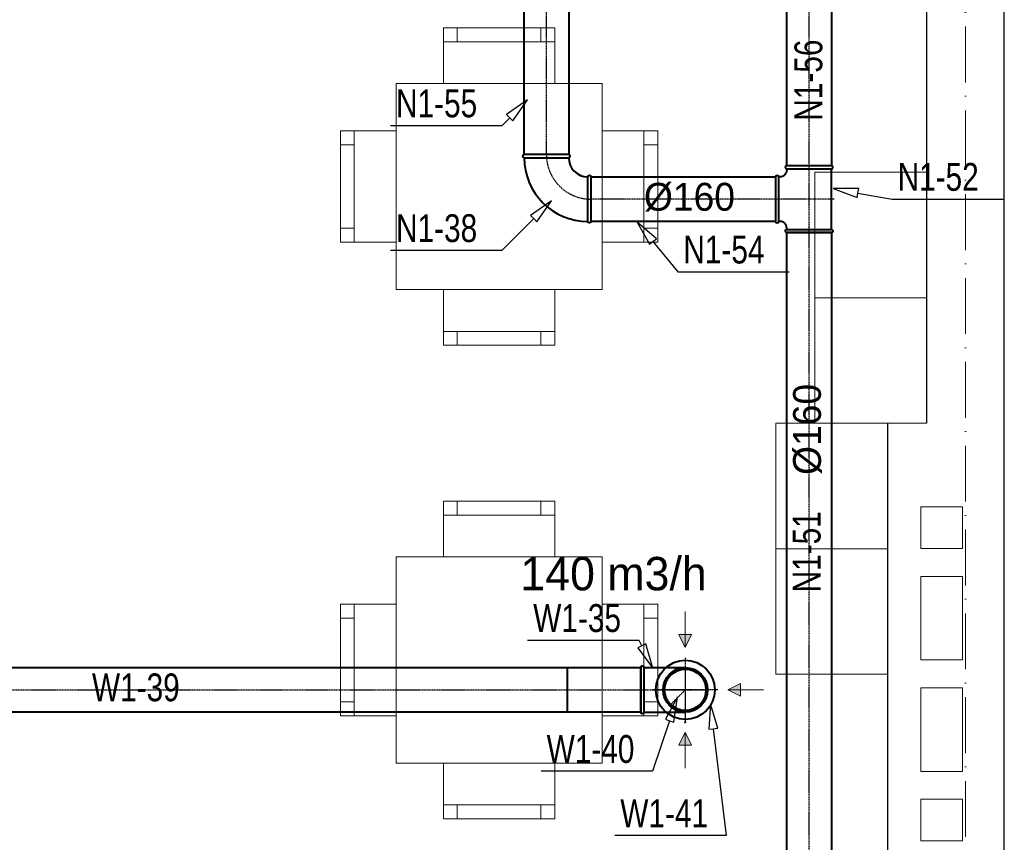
# Model space of a CAD drawing. Header units: millimetres. Extents: x 1700 to 4670, y 990 to 3874.
# Tile 106 of 110: x 3672 to 4026, y 2297 to 2592. Entities that reach past the tile are written whole.
import ezdxf
from ezdxf.enums import TextEntityAlignment as Align

# ---------------------------------------------------------------- set-up
doc = ezdxf.new("R2010")
doc.units = ezdxf.units.MM
for name, pattern in [('CENTER', [0.55, 0.37, -0.06, 0.06, -0.06]), ('Kropki i Kreski', [300, 200, -50, 0, -50]), ('Wipeout_Contour', [1000, 0, -1000])]:
    doc.linetypes.add(name, pattern=pattern)
doc.layers.get('0').update_dxf_attribs({"lineweight": 0})
for name, color, linetype in [('Nowe_210-A Pomieszczenia', 7, 'Continuous'), ('Nowe_320-W Umeblowanie', 252, 'Continuous'), ('Nowe_420-K Ściany', 7, 'Continuous'), ('Nowe_440-K Słupy', 7, 'Continuous'), ('opisy mt', 7, 'Continuous'), ('WEN_N1-_ATRYBUT', 7, 'Continuous'), ('WEN_N1-_OSIE', 2, 'CENTER'), ('WEN_W1-_ATRYBUT', 7, 'Continuous'), ('WEN_W1-_OSIE', 2, 'CENTER')]:
    doc.layers.add(name, color=color, linetype=linetype)
for name, color, linetype, lineweight in [('Nowe_320-W Umeblowanie_Nr_pióra__19', 255, 'Continuous', 0), ('Nowe_320-W Umeblowanie_Nr_pióra__4', 252, 'Continuous', 13), ('Nowe_410-K Osie_Nr_pióra__18', 9, 'Continuous', 13), ('Nowe_420-K Ściany_Nr_pióra__27', 7, 'Continuous', 25), ('Nowe_440-K Słupy_Nr_pióra__28', 7, 'Continuous', 25), ('Nowe_810-G Ogólne_Nr_pióra__1', 7, 'Continuous', 13), ('WEN_N1-_ZLICZAC', 170, 'Continuous', 40), ('WEN_W1-_ZLICZAC', 10, 'Continuous', 40)]:
    doc.layers.add(name, color=color, linetype=linetype, lineweight=lineweight)
doc.styles.add('STYL_WENTYLE', font='txt', dxfattribs={"width": 0.8})

# ---------------------------------------------------------------- blocks, each defined once
blk = doc.blocks.new('TCP160160CN1-_11')
blk.add_line((11.2, -80), (228.8, -80))
for points in [[(11.2, 80), (16, 80, 0.414214), (40, 104), (40, 108.8)], [(228.8, 80), (224, 80, -0.414214), (200, 104), (200, 108.8)]]:
    blk.add_lwpolyline(points, format="xyb")
for points in [[(200, 120), (40, 120, 1), (40, 108.8), (200, 108.8, 1)], [(0, -80), (0, 80, -1), (11.2, 80), (11.2, -80, -1)], [(240, -80), (240, 80, 1), (228.8, 80), (228.8, -80, 1)]]:
    blk.add_lwpolyline(points, format="xyb", close=True)
for p in [(120, 120), (0, 0), (240, 0)]:
    blk.add_point(p)
at = {"layer": 'WEN_N1-_OSIE'}
for p, q in [((120, -90), (120, 120)), ((0, 0), (240, 0))]:
    blk.add_line(p, q, dxfattribs=at)
at = {"layer": 'WEN_N1-_ATRYBUT', "style": 'STYL_WENTYLE', "width": 0.8, "flags": 8}
blk.add_attdef('WENTYLE', text='', height=100, dxfattribs=at).set_placement((120, 0), align=Align.BOTTOM_LEFT)
blk = doc.blocks.new('SR-160CN1-_2238-3899148851_14')
blk.add_lwpolyline([(0, -80), (0, 80), (2238.4, 80), (2238.4, -80)], close=True)
for p in [(0, 0), (2238.4, 0)]:
    blk.add_point(p)
at = {"layer": 'WEN_N1-_OSIE'}
blk.add_line((0, 0), (2238.4, 0), dxfattribs=at)
at = {"layer": 'WEN_N1-_ATRYBUT', "style": 'STYL_WENTYLE', "width": 0.8, "flags": 8}
blk.add_attdef('WENTYLE', text='', height=100, dxfattribs=at).set_placement((1119.2, 0), align=Align.BOTTOM_LEFT)
at = {"layer": 'WEN_N1-_OSIE', "style": 'STYL_WENTYLE', "width": 0.8, "flags": 8}
blk.add_attdef('FI_KANALU', text='', height=40, dxfattribs=at).set_placement((1119.2, 40), align=Align.MIDDLE_CENTER)
blk = doc.blocks.new('B16090CN1-_24')
for points in [[(160, -80), (160, 80, 1), (148.8, 80), (148.8, -80, 1)], [(80, -160), (-80, -160, -1), (-80, -148.8), (80, -148.8, -1)]]:
    blk.add_lwpolyline(points, format="xyb", close=True)
for radius in [228.8, 68.8]:
    blk.add_arc((148.8, -148.8), radius, 90, 180)
for p in [(160, 0), (0, -160)]:
    blk.add_point(p)
at = {"layer": 'WEN_N1-_OSIE'}
blk.add_arc((160, -160), 160, 90, 180, dxfattribs=at)
at = {"layer": 'WEN_N1-_ATRYBUT', "style": 'STYL_WENTYLE', "width": 0.8, "flags": 8}
blk.add_attdef('WENTYLE', text='', height=100, dxfattribs=at).set_placement((-455.6, -160), align=Align.BOTTOM_LEFT)
blk = doc.blocks.new('SR-160CN1-_663-1087045762_14')
blk.add_lwpolyline([(0, -80), (0, 80), (663.1, 80), (663.1, -80)], close=True)
for p in [(0, 0), (663.1, 0)]:
    blk.add_point(p)
at = {"layer": 'WEN_N1-_OSIE'}
blk.add_line((0, 0), (663.1, 0), dxfattribs=at)
at = {"layer": 'WEN_N1-_ATRYBUT', "style": 'STYL_WENTYLE', "width": 0.8, "flags": 8}
blk.add_attdef('WENTYLE', text='', height=100, dxfattribs=at).set_placement((331.6, 0), align=Align.BOTTOM_LEFT)
at = {"layer": 'WEN_N1-_OSIE', "style": 'STYL_WENTYLE', "width": 0.8, "flags": 8}
blk.add_attdef('FI_KANALU', text='', height=40, dxfattribs=at).set_placement((331.6, 40), align=Align.MIDDLE_CENTER)
blk = doc.blocks.new('SR-160CN1-_829-3104373116_14')
blk.add_lwpolyline([(0, -80), (0, 80), (829.3, 80), (829.3, -80)], close=True)
for p in [(0, 0), (829.3, 0)]:
    blk.add_point(p)
at = {"layer": 'WEN_N1-_OSIE'}
blk.add_line((0, 0), (829.3, 0), dxfattribs=at)
at = {"layer": 'WEN_N1-_ATRYBUT', "style": 'STYL_WENTYLE', "width": 0.8, "flags": 8}
blk.add_attdef('WENTYLE', text='', height=100, dxfattribs=at).set_placement((414.7, 0), align=Align.BOTTOM_LEFT)
at = {"layer": 'WEN_N1-_OSIE', "style": 'STYL_WENTYLE', "width": 0.8, "flags": 8}
blk.add_attdef('FI_KANALU', text='', height=40, dxfattribs=at).set_placement((414.7, 40), align=Align.MIDDLE_CENTER)
blk = doc.blocks.new('SR-160CN1-_1325-4993923617_14')
blk.add_lwpolyline([(0, -80), (0, 80), (1325.5, 80), (1325.5, -80)], close=True)
for p in [(0, 0), (1325.5, 0)]:
    blk.add_point(p)
at = {"layer": 'WEN_N1-_OSIE'}
blk.add_line((0, 0), (1325.5, 0), dxfattribs=at)
at = {"layer": 'WEN_N1-_ATRYBUT', "style": 'STYL_WENTYLE', "width": 0.8, "flags": 8}
blk.add_attdef('WENTYLE', text='', height=100, dxfattribs=at).set_placement((662.7, 0), align=Align.BOTTOM_LEFT)
at = {"layer": 'WEN_N1-_OSIE', "style": 'STYL_WENTYLE', "width": 0.8, "flags": 8}
blk.add_attdef('FI_KANALU', text='', height=40, dxfattribs=at).set_placement((662.7, 40), align=Align.MIDDLE_CENTER)
blk = doc.blocks.new('B16090CW1-_13')
for p, q in [((-80, 11.2), (-80, 160)), ((80, 11.2), (80, 160))]:
    blk.add_line(p, q)
blk.add_lwpolyline([(80, 0), (-80, 0, -1), (-80, 11.2), (80, 11.2, -1)], format="xyb", close=True)
blk.add_circle((0, 160), 80)
blk.add_point((0, 0))
at = {"layer": 'WEN_W1-_OSIE'}
for p, q in [((0, 0), (0, 245)), ((-85, 160), (85, 160))]:
    blk.add_line(p, q, dxfattribs=at)
at = {"layer": 'WEN_W1-_ATRYBUT', "style": 'STYL_WENTYLE', "width": 0.8, "flags": 8}
blk.add_attdef('WENTYLE', text='', height=100, dxfattribs=at).set_placement((80, 0), align=Align.BOTTOM_LEFT)
blk = doc.blocks.new('PSR160CW1-_250_11')
blk.add_circle((0, 0), 80)
for p in [(56.6, 56.6), (0, 0)]:
    blk.add_point(p)
at = {"layer": 'WEN_W1-_OSIE'}
blk.add_line((0, 0), (56.6, 56.6), dxfattribs=at)
at = {"layer": 'WEN_W1-_ATRYBUT', "style": 'STYL_WENTYLE', "width": 0.8, "flags": 8}
blk.add_attdef('WENTYLE', text='', height=100, dxfattribs=at).set_placement((0, 0), align=Align.BOTTOM_LEFT)
blk = doc.blocks.new('KIRML-160-C_12')
for radius in [106, 74.2]:
    blk.add_circle((0, 0), radius)
for p in [(0, 116.6), (0, 0)]:
    blk.add_point(p)
at = {"layer": 'WEN_N1-_OSIE'}
for p, q in [((0, -116.6), (0, 116.6)), ((-116.6, 0), (116.6, 0))]:
    blk.add_line(p, q, dxfattribs=at)
at = {"layer": 'WEN_N1-_ATRYBUT', "style": 'STYL_WENTYLE', "width": 0.8, "flags": 8}
blk.add_attdef('WENTYLE', text='', height=100, dxfattribs=at).set_placement((0, 0), align=Align.BOTTOM_LEFT)
blk = doc.blocks.new('SR-160CW1-_3262-8033967561_14')
blk.add_line((3000, -80), (3000, 80))
blk.add_lwpolyline([(0, -80), (0, 80), (3262.8, 80), (3262.8, -80)], close=True)
for p in [(0, 0), (3262.8, 0)]:
    blk.add_point(p)
at = {"layer": 'WEN_W1-_OSIE'}
blk.add_line((0, 0), (3262.8, 0), dxfattribs=at)
at = {"layer": 'WEN_W1-_ATRYBUT', "style": 'STYL_WENTYLE', "width": 0.8, "flags": 8}
blk.add_attdef('WENTYLE', text='', height=100, dxfattribs=at).set_placement((1631.4, 0), align=Align.BOTTOM_LEFT)
at = {"layer": 'WEN_W1-_OSIE', "style": 'STYL_WENTYLE', "width": 0.8, "flags": 8}
blk.add_attdef('FI_KANALU', text='', height=40, dxfattribs=at).set_placement((1631.4, 40), align=Align.MIDDLE_CENTER)

msp = doc.modelspace()

# ---------------------------------------------------------------- hatches: boundary and pattern name
at = {"layer": 'opisy mt', "linetype": 'Continuous', "lineweight": 18}
for points in [[(3913.51, 2371.54), (3911.23, 2366.9), (3908.94, 2371.54)], [(3913.51, 2371.54), (3911.23, 2366.9), (3908.94, 2371.54)], [(3931.09, 2349.39), (3926.45, 2351.68), (3931.09, 2353.97)], [(3931.09, 2349.39), (3926.45, 2351.68), (3931.09, 2353.97)], [(3913.51, 2331.82), (3911.23, 2336.46), (3908.94, 2331.82)], [(3913.51, 2331.82), (3911.23, 2336.46), (3908.94, 2331.82)]]:
    msp.add_hatch(color=256, dxfattribs=at).paths.add_polyline_path(points)

# ---------------------------------------------------------------- linework, layer by layer
at = {"layer": 'Nowe_210-A Pomieszczenia', "color": 252, "linetype": 'Continuous', "lineweight": 0, "flags": 128}
msp.add_lwpolyline([(3108.79, 2424.41), (3377.79, 2424.41), (3377.79, 2483.41), (3419.79, 2483.41), (3419.79, 2252.41), (3983.79, 2252.41), (3983.79, 2447.41), (3997.79, 2447.41), (3997.79, 2816.41), (3122.79, 2816.41), (3122.79, 2624.41), (3108.79, 2624.41)], close=True, dxfattribs=at)
at = {"layer": 'opisy mt', "linetype": 'Continuous', "lineweight": 18}
for p, q in [((3911.23, 2379.8), (3911.23, 2366.9)), ((3911.23, 2379.8), (3911.23, 2366.9)), ((3913.51, 2371.54), (3908.94, 2371.54)), ((3911.23, 2366.9), (3908.94, 2371.54)), ((3913.51, 2371.54), (3908.94, 2371.54)), ((3913.51, 2371.54), (3908.94, 2371.54)), ((3911.23, 2366.9), (3908.94, 2371.54)), ((3913.51, 2371.54), (3908.94, 2371.54)), ((3911.23, 2366.9), (3913.51, 2371.54)), ((3911.23, 2366.9), (3913.51, 2371.54)), ((3926.45, 2351.68), (3931.09, 2353.97)), ((3926.45, 2351.68), (3931.09, 2353.97)), ((3939.35, 2351.68), (3926.45, 2351.68)), ((3926.45, 2351.68), (3931.09, 2349.39)), ((3939.35, 2351.68), (3926.45, 2351.68)), ((3926.45, 2351.68), (3931.09, 2349.39)), ((3931.09, 2349.39), (3931.09, 2353.97)), ((3931.09, 2349.39), (3931.09, 2353.97)), ((3931.09, 2349.39), (3931.09, 2353.97)), ((3931.09, 2349.39), (3931.09, 2353.97)), ((3911.23, 2336.46), (3908.94, 2331.82)), ((3911.23, 2336.46), (3908.94, 2331.82)), ((3911.23, 2323.55), (3911.23, 2336.46)), ((3911.23, 2336.46), (3913.51, 2331.82)), ((3911.23, 2323.55), (3911.23, 2336.46)), ((3911.23, 2336.46), (3913.51, 2331.82)), ((3913.51, 2331.82), (3908.94, 2331.82)), ((3913.51, 2331.82), (3908.94, 2331.82)), ((3913.51, 2331.82), (3908.94, 2331.82)), ((3913.51, 2331.82), (3908.94, 2331.82))]:
    msp.add_line(p, q, dxfattribs=at)

# ---------------------------------------------------------------- block references
at = {"layer": 'WEN_N1-_ZLICZAC'}
ref = msp.add_blockref('SR-160CN1-_1325-4993923617_14', (3955.67, 2539.86), dxfattribs=dict(at, xscale=0.1, yscale=0.1, zscale=0.1, rotation=90))
ref.add_attrib('WENTYLE', 'N1-56', dxfattribs={"layer": 'WEN_N1-_ATRYBUT', "height": 10, "rotation": 90, "style": 'STYL_WENTYLE', "width": 0.8, "flags": 8}).set_placement((3963.42, 2556.03), align=Align.BOTTOM_LEFT)

# ---------------------------------------------------------------- next in the draw order: wipeouts: each hides what was drawn before it
at = {"color": 252, "linetype": 'Wipeout_Contour', "lineweight": 0, "ltscale": 72067.532153}
msp.add_wipeout([(3827.35, 2552.4), (3787.35, 2552.4), (3787.35, 2512.4), (3827.35, 2512.4)], dxfattribs=at).dxf.layer = 'Nowe_320-W Umeblowanie'
at = {"color": 252, "linetype": 'Wipeout_Contour', "lineweight": 0, "ltscale": 74991.037458}
msp.add_wipeout([(3861.35, 2552.4), (3861.35, 2512.4), (3901.35, 2512.4), (3901.35, 2552.4)], dxfattribs=at).dxf.layer = 'Nowe_320-W Umeblowanie'
at = {"color": 252, "linetype": 'Wipeout_Contour', "lineweight": 0, "ltscale": 73458.175798}
msp.add_wipeout([(3827.35, 2382.4), (3787.35, 2382.4), (3787.35, 2342.4), (3827.35, 2342.4)], dxfattribs=at).dxf.layer = 'Nowe_320-W Umeblowanie'
at = {"color": 252, "linetype": 'Wipeout_Contour', "lineweight": 0, "ltscale": 76328.435631}
msp.add_wipeout([(3861.35, 2382.4), (3861.35, 2342.4), (3901.35, 2342.4), (3901.35, 2382.4)], dxfattribs=at).dxf.layer = 'Nowe_320-W Umeblowanie'
at = {"color": 252, "linetype": 'Wipeout_Contour', "lineweight": 0, "ltscale": 81044.895969}
msp.add_wipeout([(4025.79, 2252.41), (4025.79, 2655.41), (3997.79, 2655.41), (3997.79, 2252.41)], dxfattribs=at).dxf.layer = 'Nowe_420-K Ściany'

# ---------------------------------------------------------------- next in the draw order: linework, layer by layer
at = {"layer": 'Nowe_320-W Umeblowanie_Nr_pióra__4', "color": 252, "linetype": 'Continuous', "lineweight": 13}
for p, q in [((3792.35, 2552.4), (3792.35, 2512.4)), ((3896.35, 2552.4), (3896.35, 2512.4)), ((3792.35, 2547.4), (3787.35, 2547.4)), ((3896.35, 2547.4), (3901.35, 2547.4)), ((3792.35, 2517.4), (3787.35, 2517.4)), ((3896.35, 2517.4), (3901.35, 2517.4)), ((3792.35, 2382.4), (3792.35, 2342.4)), ((3896.35, 2382.4), (3896.35, 2342.4)), ((3792.35, 2377.4), (3787.35, 2377.4)), ((3896.35, 2377.4), (3901.35, 2377.4)), ((3792.35, 2347.4), (3787.35, 2347.4)), ((3896.35, 2347.4), (3901.35, 2347.4))]:
    msp.add_line(p, q, dxfattribs=at)
at = {"layer": 'Nowe_320-W Umeblowanie_Nr_pióra__4', "color": 252, "linetype": 'Continuous', "lineweight": 13, "flags": 128}
for points in [[(3827.35, 2552.4), (3827.35, 2512.4), (3787.35, 2512.4), (3787.35, 2552.4)], [(3861.35, 2552.4), (3861.35, 2512.4), (3901.35, 2512.4), (3901.35, 2552.4)], [(3827.35, 2382.4), (3827.35, 2342.4), (3787.35, 2342.4), (3787.35, 2382.4)], [(3861.35, 2382.4), (3861.35, 2342.4), (3901.35, 2342.4), (3901.35, 2382.4)]]:
    msp.add_lwpolyline(points, close=True, dxfattribs=at)
at = {"layer": 'Nowe_410-K Osie_Nr_pióra__18', "color": 9, "linetype": 'Kropki i Kreski', "lineweight": 13, "ltscale": 0.1}
msp.add_line((4011.79, 2860.7), (4011.79, 2125.43), dxfattribs=at)
at = {"layer": 'Nowe_420-K Ściany_Nr_pióra__27', "color": 252, "linetype": 'Continuous', "lineweight": 25, "flags": 128}
for points in [[(3997.79, 2655.41), (3997.79, 2447.41)], [(4025.79, 2252.41), (4025.79, 2655.41)]]:
    msp.add_lwpolyline(points, dxfattribs=at)
at = {"layer": 'WEN_N1-_ATRYBUT'}
for points in [[(3899.62, 2512.66), (3900.86, 2513.67), (3893.93, 2519.63), (3898.38, 2511.65), (3899.62, 2512.66), (3908.51, 2501.76), (3948.51, 2501.76)], [(3921.29, 2337.7), (3922.87, 2337.89), (3920.22, 2346.64), (3919.7, 2337.51), (3921.29, 2337.7), (3925.87, 2299.36), (3885.87, 2299.36)]]:
    msp.add_lwpolyline(points, dxfattribs=at)

# ---------------------------------------------------------------- next in the draw order: block references
at = {"layer": 'WEN_W1-_ZLICZAC'}
ref = msp.add_blockref('KIRML-160-C_12', (3911.23, 2351.68), dxfattribs=dict(at, xscale=0.1, yscale=0.1, zscale=0.1, rotation=179.9999999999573))
ref.add_attrib('WENTYLE', 'W1-41', dxfattribs={"layer": 'WEN_N1-_ATRYBUT', "height": 10, "style": 'STYL_WENTYLE', "width": 0.8, "flags": 8}).set_placement((3887.87, 2299.36), align=Align.BOTTOM_LEFT)

# ---------------------------------------------------------------- next in the draw order: texts
at = {"layer": 'opisy mt', "linetype": 'Continuous', "lineweight": 18, "insert": (3896.35, 2533.71), "char_height": 10, "width": 136.5578, "attachment_point": 1}
msp.add_mtext('%%C160', dxfattribs=at)

# ---------------------------------------------------------------- next in the draw order: wipeouts: each hides what was drawn before it
at = {"color": 252, "linetype": 'Wipeout_Contour', "lineweight": 0, "ltscale": 73312.415354}
msp.add_wipeout([(3824.35, 2549.4), (3864.35, 2549.4), (3864.35, 2589.4), (3824.35, 2589.4)], dxfattribs=at).dxf.layer = 'Nowe_320-W Umeblowanie'
at = {"color": 252, "linetype": 'Wipeout_Contour', "lineweight": 0, "ltscale": 73774.485029}
msp.add_wipeout([(3824.35, 2515.4), (3824.35, 2475.4), (3864.35, 2475.4), (3864.35, 2515.4)], dxfattribs=at).dxf.layer = 'Nowe_320-W Umeblowanie'
at = {"color": 252, "linetype": 'Wipeout_Contour', "lineweight": 0, "ltscale": 74544.997499}
msp.add_wipeout([(3824.35, 2379.4), (3864.35, 2379.4), (3864.35, 2419.4), (3824.35, 2419.4)], dxfattribs=at).dxf.layer = 'Nowe_320-W Umeblowanie'
at = {"color": 252, "linetype": 'Wipeout_Contour', "lineweight": 0, "ltscale": 75267.370227}
msp.add_wipeout([(3824.35, 2345.4), (3824.35, 2305.4), (3864.35, 2305.4), (3864.35, 2345.4)], dxfattribs=at).dxf.layer = 'Nowe_320-W Umeblowanie'
at = {"color": 252, "linetype": 'Wipeout_Contour', "lineweight": 0, "ltscale": 80784.868206}
msp.add_wipeout([(3997.79, 2447.41), (3983.79, 2447.41), (3983.79, 2252.41), (3997.79, 2252.41)], dxfattribs=at).dxf.layer = 'Nowe_440-K Słupy'

# ---------------------------------------------------------------- next in the draw order: linework, layer by layer
at = {"layer": 'Nowe_320-W Umeblowanie_Nr_pióra__4', "color": 252, "linetype": 'Continuous', "lineweight": 13}
for p, q in [((3829.35, 2584.4), (3829.35, 2589.4)), ((3859.35, 2584.4), (3859.35, 2589.4)), ((3824.35, 2584.4), (3864.35, 2584.4)), ((3824.35, 2480.4), (3864.35, 2480.4)), ((3829.35, 2480.4), (3829.35, 2475.4)), ((3859.35, 2480.4), (3859.35, 2475.4)), ((3829.35, 2414.4), (3829.35, 2419.4)), ((3859.35, 2414.4), (3859.35, 2419.4)), ((3824.35, 2414.4), (3864.35, 2414.4)), ((3824.35, 2310.4), (3864.35, 2310.4)), ((3829.35, 2310.4), (3829.35, 2305.4)), ((3859.35, 2310.4), (3859.35, 2305.4))]:
    msp.add_line(p, q, dxfattribs=at)
at = {"layer": 'Nowe_320-W Umeblowanie_Nr_pióra__4', "color": 252, "linetype": 'Continuous', "lineweight": 13, "flags": 128}
for points in [[(3824.35, 2549.4), (3864.35, 2549.4), (3864.35, 2589.4), (3824.35, 2589.4)], [(3824.35, 2515.4), (3864.35, 2515.4), (3864.35, 2475.4), (3824.35, 2475.4)], [(3824.35, 2379.4), (3864.35, 2379.4), (3864.35, 2419.4), (3824.35, 2419.4)], [(3824.35, 2345.4), (3864.35, 2345.4), (3864.35, 2305.4), (3824.35, 2305.4)]]:
    msp.add_lwpolyline(points, close=True, dxfattribs=at)
at = {"layer": 'Nowe_440-K Słupy_Nr_pióra__28', "color": 252, "linetype": 'Continuous', "lineweight": 25, "flags": 128}
msp.add_lwpolyline([(3997.79, 2447.41), (3983.79, 2447.41), (3983.79, 2252.41)], dxfattribs=at)
at = {"layer": 'Nowe_810-G Ogólne_Nr_pióra__1', "color": 252, "linetype": 'Continuous', "lineweight": 13, "flags": 128}
for points in [[(3995.79, 2417.41), (3995.79, 2402.41), (4010.79, 2402.41), (4010.79, 2417.41)], [(3995.79, 2392.41), (3995.79, 2362.41), (4010.79, 2362.41), (4010.79, 2392.41)], [(3995.79, 2352.41), (3995.79, 2322.41), (4010.79, 2322.41), (4010.79, 2352.41)], [(3995.79, 2312.41), (3995.79, 2297.41), (4010.79, 2297.41), (4010.79, 2312.41)]]:
    msp.add_lwpolyline(points, close=True, dxfattribs=at)

# ---------------------------------------------------------------- next in the draw order: wipeouts: each hides what was drawn before it
at = {"color": 252, "linetype": 'Wipeout_Contour', "lineweight": 0, "ltscale": 73539.472383}
msp.add_wipeout([(3807.35, 2569.4), (3807.35, 2495.4), (3881.35, 2495.4), (3881.35, 2569.4)], dxfattribs=at).dxf.layer = 'Nowe_320-W Umeblowanie'
at = {"color": 252, "linetype": 'Wipeout_Contour', "lineweight": 0, "ltscale": 79197.174957}
msp.add_wipeout([(3943.79, 2357.29), (3983.79, 2357.29), (3983.79, 2447.41), (3943.79, 2447.41)], dxfattribs=at).dxf.layer = 'Nowe_320-W Umeblowanie'
at = {"color": 252, "linetype": 'Wipeout_Contour', "lineweight": 0, "ltscale": 74902.794933}
msp.add_wipeout([(3807.35, 2399.4), (3807.35, 2325.4), (3881.35, 2325.4), (3881.35, 2399.4)], dxfattribs=at).dxf.layer = 'Nowe_320-W Umeblowanie'

# ---------------------------------------------------------------- next in the draw order: linework, layer by layer
at = {"layer": 'Nowe_320-W Umeblowanie_Nr_pióra__19', "color": 252, "linetype": 'Continuous', "lineweight": 0, "flags": 128}
for points in [[(3807.35, 2569.4), (3807.35, 2495.4), (3881.35, 2495.4), (3881.35, 2569.4)], [(3807.35, 2399.4), (3807.35, 2325.4), (3881.35, 2325.4), (3881.35, 2399.4)]]:
    msp.add_lwpolyline(points, close=True, dxfattribs=at)
at = {"layer": 'Nowe_320-W Umeblowanie_Nr_pióra__4', "color": 252, "linetype": 'Continuous', "lineweight": 13}
for p, q in [((3807.35, 2569.4), (3807.35, 2495.4)), ((3881.35, 2569.4), (3807.35, 2569.4)), ((3881.35, 2495.4), (3881.35, 2569.4)), ((3807.35, 2495.4), (3881.35, 2495.4)), ((3943.79, 2402.35), (3983.79, 2402.35)), ((3807.35, 2399.4), (3807.35, 2325.4)), ((3881.35, 2399.4), (3807.35, 2399.4)), ((3881.35, 2325.4), (3881.35, 2399.4)), ((3807.35, 2325.4), (3881.35, 2325.4))]:
    msp.add_line(p, q, dxfattribs=at)
at = {"layer": 'Nowe_320-W Umeblowanie_Nr_pióra__4', "color": 252, "linetype": 'Continuous', "lineweight": 13, "flags": 128}
msp.add_lwpolyline([(3943.79, 2357.29), (3943.79, 2447.41), (3983.79, 2447.41), (3983.79, 2357.29)], close=True, dxfattribs=at)
at = {"layer": 'WEN_N1-_ATRYBUT'}
for points in [[(3848.2, 2557.09), (3849.34, 2555.96), (3854.57, 2563.46), (3847.07, 2558.22), (3848.2, 2557.09), (3845.35, 2554.24), (3805.35, 2554.24)], [(3856.79, 2520.87), (3857.92, 2519.74), (3863.16, 2527.24), (3855.66, 2522), (3856.79, 2520.87), (3845.35, 2509.44), (3805.35, 2509.44)]]:
    msp.add_lwpolyline(points, dxfattribs=at)
at = {"layer": 'WEN_W1-_ATRYBUT'}
for points in [[(3895.57, 2367.5), (3894.13, 2366.79), (3899.53, 2359.42), (3897.01, 2368.2), (3895.57, 2367.5), (3894.61, 2369.45), (3854.61, 2369.45)], [(3905.57, 2340.61), (3907.09, 2340.1), (3908.45, 2349.13), (3904.06, 2341.12), (3905.57, 2340.61), (3899.44, 2322.44), (3859.44, 2322.44)]]:
    msp.add_lwpolyline(points, dxfattribs=at)

# ---------------------------------------------------------------- next in the draw order: block references
at = {"layer": 'WEN_N1-_ZLICZAC'}
ref = msp.add_blockref('SR-160CN1-_829-3104373116_14', (3861.35, 2543.86), dxfattribs=dict(at, xscale=0.1, yscale=0.1, zscale=0.1, rotation=90))
ref.add_attrib('WENTYLE', 'N1-55', dxfattribs={"layer": 'WEN_N1-_ATRYBUT', "height": 10, "style": 'STYL_WENTYLE', "width": 0.8, "flags": 8}).set_placement((3807.35, 2554.24), align=Align.BOTTOM_LEFT)
ref = msp.add_blockref('B16090CN1-_24', (3861.35, 2527.86), dxfattribs=dict(at, xscale=0.1, yscale=0.1, zscale=0.1, rotation=90))
ref.add_attrib('WENTYLE', 'N1-38', dxfattribs={"layer": 'WEN_N1-_ATRYBUT', "height": 10, "style": 'STYL_WENTYLE', "width": 0.8, "flags": 8}).set_placement((3807.35, 2509.44), align=Align.BOTTOM_LEFT)
ref = msp.add_blockref('SR-160CN1-_663-1087045762_14', (3943.67, 2527.86), dxfattribs=dict(at, xscale=0.1, yscale=0.1, zscale=0.1, rotation=180))
ref.add_attrib('WENTYLE', 'N1-54', dxfattribs={"layer": 'WEN_N1-_ATRYBUT', "height": 10, "style": 'STYL_WENTYLE', "width": 0.8, "flags": 8}).set_placement((3910.51, 2501.76), align=Align.BOTTOM_LEFT)
at = {"layer": 'WEN_W1-_ZLICZAC'}
ref = msp.add_blockref('B16090CW1-_13', (3895.23, 2351.68), dxfattribs=dict(at, xscale=0.1, yscale=0.1, zscale=0.1, rotation=269.9999999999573))
ref.add_attrib('WENTYLE', 'W1-35', dxfattribs={"layer": 'WEN_W1-_ATRYBUT', "height": 10, "style": 'STYL_WENTYLE', "width": 0.8, "flags": 8}).set_placement((3856.61, 2369.45), align=Align.BOTTOM_LEFT)
ref = msp.add_blockref('SR-160CW1-_3262-8033967561_14', (3568.95, 2351.68), dxfattribs=dict(at, xscale=0.1, yscale=0.1, zscale=0.1))
ref.add_attrib('WENTYLE', 'W1-39', dxfattribs={"layer": 'WEN_W1-_ATRYBUT', "height": 10, "style": 'STYL_WENTYLE', "width": 0.8, "flags": 8}).set_placement((3698.15, 2344.57), align=Align.BOTTOM_LEFT)
ref = msp.add_blockref('PSR160CW1-_250_11', (3911.23, 2351.68), dxfattribs=dict(at, xscale=0.1, yscale=0.1, zscale=0.1, rotation=179.9999999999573))
ref.add_attrib('WENTYLE', 'W1-40', dxfattribs={"layer": 'WEN_W1-_ATRYBUT', "height": 10, "style": 'STYL_WENTYLE', "width": 0.8, "flags": 8}).set_placement((3861.44, 2322.44), align=Align.BOTTOM_LEFT)

# ---------------------------------------------------------------- next in the draw order: texts
at = {"layer": 'opisy mt', "linetype": 'Continuous', "lineweight": 18, "insert": (3852, 2399.4), "char_height": 12, "width": 136.5578, "attachment_point": 1}
msp.add_mtext('140 m3/h', dxfattribs=at)

# ---------------------------------------------------------------- next in the draw order: wipeouts: each hides what was drawn before it
at = {"color": 252, "linetype": 'Wipeout_Contour', "lineweight": 0, "ltscale": 79069.385447}
msp.add_wipeout([(3957.79, 2447.41), (3997.79, 2447.41), (3997.79, 2537.52), (3957.79, 2537.52)], dxfattribs=at).dxf.layer = 'Nowe_320-W Umeblowanie'

# ---------------------------------------------------------------- next in the draw order: linework, layer by layer
at = {"layer": 'Nowe_320-W Umeblowanie_Nr_pióra__4', "color": 252, "linetype": 'Continuous', "lineweight": 13}
msp.add_line((3957.79, 2492.46), (3997.79, 2492.46), dxfattribs=at)
at = {"layer": 'Nowe_320-W Umeblowanie_Nr_pióra__4', "color": 252, "linetype": 'Continuous', "lineweight": 13, "flags": 128}
msp.add_lwpolyline([(3957.79, 2447.41), (3957.79, 2537.52), (3997.79, 2537.52), (3997.79, 2447.41)], close=True, dxfattribs=at)
at = {"layer": 'WEN_N1-_ATRYBUT'}
msp.add_lwpolyline([(3973.22, 2530.06), (3973.5, 2531.63), (3964.36, 2531.65), (3972.93, 2528.48), (3973.22, 2530.06), (3985.46, 2527.86), (4025.46, 2527.86)], dxfattribs=at)

# ---------------------------------------------------------------- next in the draw order: block references
at = {"layer": 'WEN_N1-_ZLICZAC'}
ref = msp.add_blockref('TCP160160CN1-_11', (3955.67, 2515.86), dxfattribs=dict(at, xscale=0.1, yscale=0.1, zscale=0.1, rotation=90.00000000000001))
ref.add_attrib('WENTYLE', 'N1-52', dxfattribs={"layer": 'WEN_N1-_ATRYBUT', "height": 10, "style": 'STYL_WENTYLE', "width": 0.8, "flags": 8}).set_placement((3987.46, 2527.86), align=Align.BOTTOM_LEFT)
ref = msp.add_blockref('SR-160CN1-_2238-3899148851_14', (3955.67, 2292.02), dxfattribs=dict(at, xscale=0.1, yscale=0.1, zscale=0.1, rotation=89.9999999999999))
ref.add_attrib('WENTYLE', 'N1-51', dxfattribs={"layer": 'WEN_N1-_ATRYBUT', "height": 10, "rotation": 90, "style": 'STYL_WENTYLE', "width": 0.8, "flags": 8}).set_placement((3962.8, 2386.67), align=Align.BOTTOM_LEFT)

# ---------------------------------------------------------------- next in the draw order: texts
at = {"layer": 'opisy mt', "linetype": 'Continuous', "lineweight": 18, "insert": (3949.93, 2428.83), "char_height": 10, "width": 136.5578, "attachment_point": 1, "rotation": 90}
msp.add_mtext('%%C160', dxfattribs=at)

doc.saveas('drawing.dxf')
